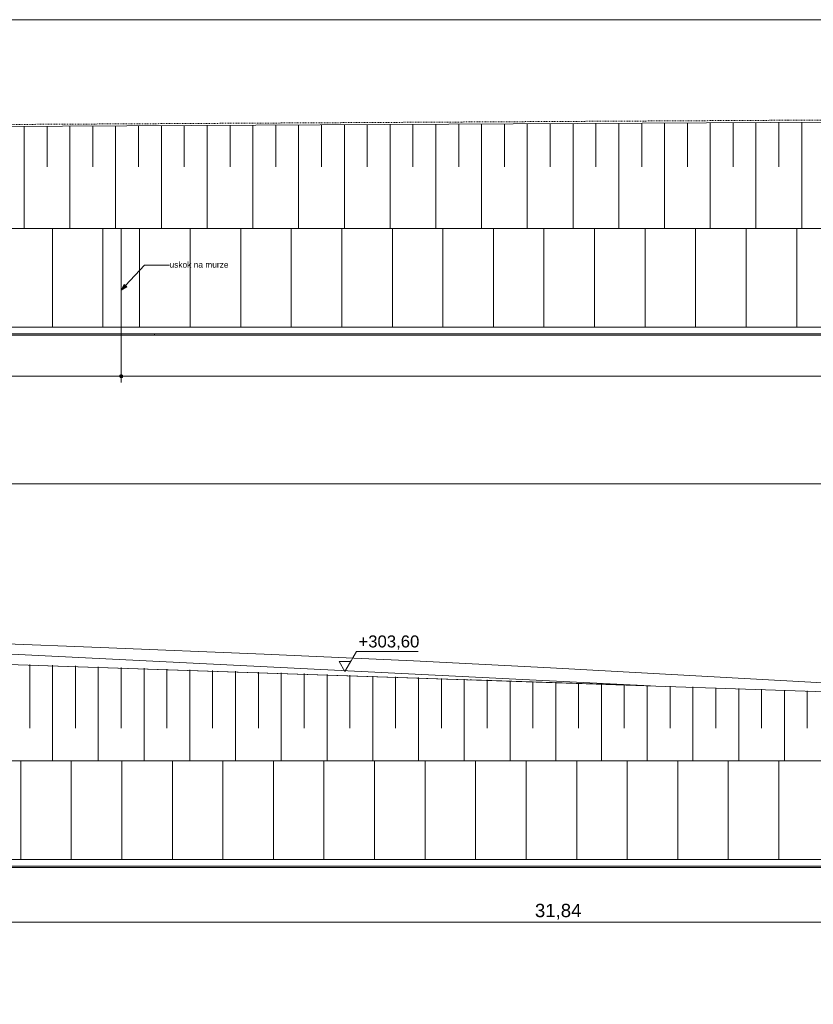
# Model space of a CAD drawing. Extents: x 250 to 10950, y 49 to 2920.
# Tile 4 of 23: x 1675 to 2868, y 1439 to 2920. Entities that reach past the tile are written whole.
import ezdxf
from ezdxf.enums import TextEntityAlignment as Align
from ezdxf.xclip import XClip

# ---------------------------------------------------------------- set-up
doc = ezdxf.new("R2010")
doc.units = 0
doc.header["$MEASUREMENT"] = 0
doc.header["$XCLIPFRAME"] = 0
doc.linetypes.add('Przerywana', pattern=[48, 24, -24])
doc.linetypes.add('Wipeout_Contour', pattern=[10000, 0, -10000])
for name, color, linetype in [('FORMA - Arch 01 - 820-G Rysunki Obrazki', 7, 'Continuous'), ('M01_Przekrój terenowy_9_0', 7, 'Continuous'), ('M01_Przekrój terenowy_9_01FORMA - PZT - Inne obiekty', 7, 'Continuous'), ('M01_Przekrój terenowy_9_09FORMA  - nawierzchnie MODEL', 7, 'Continuous'), ('M01_Przekrój terenowy_9_FORMA - Arch 01 - PZT-3 Ukształtowanie terenu', 7, 'Continuous'), ('M02_Przekrój terenowy_6_0', 7, 'Continuous'), ('M02_Przekrój terenowy_6_01FORMA - PZT - Inne obiekty', 7, 'Continuous'), ('M02_Przekrój terenowy_6_09FORMA  - nawierzchnie MODEL', 7, 'Continuous'), ('M02_Przekrój terenowy_6__UKŁAD LODÓWEK I REGAŁÓW', 7, 'Continuous'), ('M02_Przekrój terenowy_6_FORMA - Arch 01 - PZT-3 Ukształtowanie terenu', 7, 'Continuous')]:
    doc.layers.add(name, color=color, linetype=linetype)
doc.styles.add('STYL_AUTOMATYCZNY_10', font='arial.ttf')
doc.styles.add('STYL_AUTOMATYCZNY_2', font='arial.ttf')

# ---------------------------------------------------------------- blocks, each defined once
blk = doc.blocks.new('*X18')
at = {"layer": 'M02_Przekrój terenowy_6_FORMA - Arch 01 - PZT-3 Ukształtowanie terenu', "color": 112, "linetype": 'Continuous', "lineweight": 13, "ltscale": 0.1, "true_color": 0x00bb5e}
for p, q in [((1690.1, 1854.4), (1690.1, 1950.5)), ((1724.5, 1805.2), (1724.5, 1949.4)), ((1758.9, 1854.4), (1758.9, 1948.2)), ((1793.2, 1805.2), (1793.2, 1947)), ((1827.6, 1854.4), (1827.6, 1945.9)), ((1862, 1805.2), (1862, 1944.7)), ((1896.4, 1854.4), (1896.4, 1943.5)), ((1930.8, 1805.2), (1930.8, 1942.3)), ((1965.2, 1854.4), (1965.2, 1941.2)), ((1999.6, 1805.2), (1999.6, 1940)), ((2034, 1854.4), (2034, 1938.8)), ((2068.4, 1805.2), (2068.4, 1937.6)), ((2102.8, 1854.4), (2102.8, 1936.5)), ((2137.2, 1805.2), (2137.2, 1935.3)), ((2171.5, 1854.4), (2171.5, 1934.1)), ((2205.9, 1805.2), (2205.9, 1932.9)), ((2240.3, 1854.4), (2240.3, 1931.8)), ((2274.7, 1805.2), (2274.7, 1930.6)), ((2309.1, 1854.4), (2309.1, 1929.4)), ((2343.5, 1805.2), (2343.5, 1928.2)), ((2377.9, 1854.4), (2377.9, 1927.1)), ((2412.3, 1805.2), (2412.3, 1925.9)), ((2446.7, 1854.4), (2446.7, 1924.7)), ((2481.1, 1805.2), (2481.1, 1923.5)), ((2515.4, 1854.4), (2515.4, 1922.4)), ((2549.8, 1805.2), (2549.8, 1921.2)), ((2584.2, 1854.4), (2584.2, 1920)), ((2618.6, 1805.2), (2618.6, 1918.8)), ((2653, 1854.4), (2653, 1917.7)), ((2687.4, 1805.2), (2687.4, 1916.5)), ((2721.8, 1854.4), (2721.8, 1915.3)), ((2756.2, 1805.2), (2756.2, 1914.1)), ((2790.6, 1854.4), (2790.6, 1913)), ((2825, 1805.2), (2825, 1911.8)), ((2859.3, 1854.4), (2859.3, 1910.6))]:
    blk.add_line(p, q, dxfattribs=at)
blk = doc.blocks.new('Rysunek_7_6', base_point=(-24687366.2, 1659.2))
at = {"color": 254, "linetype": 'Wipeout_Contour', "lineweight": 0, "ltscale": 18239.681327}
blk.add_wipeout([(829.5, 1649.2), (829.5, 1439.2), (3274.9, 1439.2), (3274.9, 1645.2), (892.2, 1645.2), (892.2, 1655.2), (872.2, 1655.2), (872.2, 1649.2)], dxfattribs=at).dxf.layer = 'M02_Przekrój terenowy_6_0'
at = {"color": 254, "linetype": 'Wipeout_Contour', "lineweight": 0, "ltscale": 11964.336747}
blk.add_wipeout([(829.5, 1977.7), (872.2, 1803.2), (872.2, 1805.2), (923.8, 1805.2), (3274.9, 1896.4)], dxfattribs=at).dxf.layer = 'M02_Przekrój terenowy_6_09FORMA  - nawierzchnie MODEL'
at = {"layer": 'M02_Przekrój terenowy_6_0', "color": 7, "linetype": 'Continuous', "lineweight": 13, "ltscale": 0.1}
blk.add_line((897.2, 1562.6), (4071, 1562.6), dxfattribs=at)
at = {"layer": 'M02_Przekrój terenowy_6_0', "color": 7, "linetype": 'Continuous', "lineweight": 13, "insert": (2449.8, 1566.6), "char_height": 20, "width": 68.638, "attachment_point": 7, "style": 'STYL_AUTOMATYCZNY_10'}
blk.add_mtext('\\A1;{\\pql;\\fArial|b0|i0|c238|p0;\\W1.000000;31,84}', dxfattribs=at)
at = {"color": 254, "linetype": 'Wipeout_Contour', "lineweight": 0, "ltscale": 11522.973152}
blk.add_wipeout([(2390.7, 1925.8), (470.2, 2020.7), (470.2, 2018.7), (829.5, 1977.7), (872.2, 1976.3)], dxfattribs=at).dxf.layer = 'M02_Przekrój terenowy_6_0'
at = {"color": 254, "linetype": 'Wipeout_Contour', "lineweight": 0, "ltscale": 9550.845738}
blk.add_wipeout([(923.8, 1805.2), (3274.9, 1805.2), (3274.9, 1896.4)], dxfattribs=at).dxf.layer = 'M02_Przekrój terenowy_6_09FORMA  - nawierzchnie MODEL'
at = {"color": 254, "linetype": 'Wipeout_Contour', "lineweight": 0, "ltscale": 10472.956371}
blk.add_wipeout([(2623.6, 1918.1), (470.2, 2024.5), (470.2, 2020.7), (2390.7, 1925.8)], dxfattribs=at).dxf.layer = 'M02_Przekrój terenowy_6_0'
at = {"color": 254, "linetype": 'Wipeout_Contour', "lineweight": 0, "ltscale": 23312.786465}
blk.add_wipeout([(892.2, 1805.2), (892.2, 1655.2), (942.2, 1655.2), (942.2, 1657.2), (2942.2, 1657.2), (2942.2, 1655.2), (4076, 1655.2), (4076, 1805.2)], dxfattribs=at).dxf.layer = 'M02_Przekrój terenowy_6_01FORMA - PZT - Inne obiekty'
at = {"layer": 'M02_Przekrój terenowy_6_01FORMA - PZT - Inne obiekty', "color": 1, "linetype": 'Continuous', "lineweight": 13, "ltscale": 0.1}
blk.add_line((892.2, 1805.2), (4076, 1805.2), dxfattribs=at)
at = {"color": 254, "linetype": 'Wipeout_Contour', "lineweight": 0, "ltscale": 7583.74029}
blk.add_wipeout([(1796.4, 1976), (470.2, 2024.8), (2042.5, 1966)], dxfattribs=at).dxf.layer = 'M02_Przekrój terenowy_6_0'
at = {"color": 254, "linetype": 'Wipeout_Contour', "lineweight": 0, "ltscale": 23125.888888}
blk.add_wipeout([(942.2, 1655.2), (942.2, 1645.2), (5078.8, 1645.2), (5078.8, 1655.2), (2942.2, 1655.2), (2942.2, 1647.2), (942.2, 1647.2)], dxfattribs=at).dxf.layer = 'M02_Przekrój terenowy_6_09FORMA  - nawierzchnie MODEL'
at = {"layer": 'M02_Przekrój terenowy_6_FORMA - Arch 01 - PZT-3 Ukształtowanie terenu', "linetype": 'Continuous', "lineweight": 5}
h = blk.add_hatch(dxfattribs=at)
h.set_pattern_fill('Podłoga_z_desek_0006', color=252, style=0, pattern_type=2)
h.set_pattern_definition([(270, (1448.52, 1731.03), (76, 0), [])])
h.paths.add_polyline_path([(889, 1804.9), (889, 1657.2), (4076, 1657.2), (4076, 1804.9)])
at = {"layer": 'M02_Przekrój terenowy_6_09FORMA  - nawierzchnie MODEL', "color": 7, "linetype": 'Continuous', "lineweight": 18, "ltscale": 0.1}
for p, q in [((2942.2, 1657.2), (942.2, 1657.2)), ((2942.2, 1647.2), (942.2, 1647.2))]:
    blk.add_line(p, q, dxfattribs=at)
at = {"layer": 'M02_Przekrój terenowy_6_09FORMA  - nawierzchnie MODEL', "color": 251, "linetype": 'Continuous', "lineweight": 13, "ltscale": 0.1, "true_color": 0x606060}
blk.add_line((942.2, 1645.2), (5078.8, 1645.2), dxfattribs=at)
at = {"color": 254, "linetype": 'Wipeout_Contour', "lineweight": 0, "ltscale": 7907.472549}
blk.add_wipeout([(2042.5, 1966), (470.2, 2024.8), (2267.1, 1956)], dxfattribs=at).dxf.layer = 'M02_Przekrój terenowy_6_0'
at = {"color": 254, "linetype": 'Wipeout_Contour', "lineweight": 0, "ltscale": 8219.012183}
blk.add_wipeout([(2267.1, 1956), (470.2, 2024.8), (2473.2, 1945.2)], dxfattribs=at).dxf.layer = 'M02_Przekrój terenowy_6_0'
at = {"color": 254, "linetype": 'Wipeout_Contour', "lineweight": 0, "ltscale": 22181.605792}
blk.add_wipeout([(470.2, 2024.7), (470.2, 2024.5), (2623.6, 1918.1), (3274.9, 1896.4), (3275.1, 1896.4), (3597, 1883.2), (2473.2, 1945.2)], dxfattribs=at).dxf.layer = 'M02_Przekrój terenowy_6_0'
at = {"layer": 'M02_Przekrój terenowy_6_0', "color": 7, "linetype": 'Continuous', "lineweight": 15, "ltscale": 0.1}
for p, q in [((470.2, 2024.8), (1796.4, 1976)), ((470.2, 2024.5), (2623.6, 1918.1)), ((829.5, 1977.7), (3274.9, 1896.4)), ((2042.5, 1966), (1796.4, 1976)), ((2267.1, 1956), (2042.5, 1966)), ((2473.2, 1945.2), (2267.1, 1956)), ((3597, 1883.2), (2473.2, 1945.2))]:
    blk.add_line(p, q, dxfattribs=at)
at = {"layer": 'M02_Przekrój terenowy_6_09FORMA  - nawierzchnie MODEL', "color": 251, "linetype": 'Continuous', "lineweight": 13, "ltscale": 0.1, "true_color": 0x606060}
blk.add_line((3274.9, 1896.4), (829.5, 1977.7), dxfattribs=at)
at = {"layer": 'M02_Przekrój terenowy_6__UKŁAD LODÓWEK I REGAŁÓW', "color": 9, "linetype": 'Continuous', "lineweight": 13, "ltscale": 0.1}
for p, q in [((2164, 1939.6), (2181.4, 1969.6)), ((2181.4, 1969.6), (2274.4, 1969.6)), ((2164, 1939.6), (2155.3, 1954.6)), ((2155.3, 1954.6), (2172.7, 1954.6))]:
    blk.add_line(p, q, dxfattribs=at)
at = {"layer": 'M02_Przekrój terenowy_6_0', "color": 7, "linetype": 'Continuous', "lineweight": 13, "ltscale": 0.1}
blk.add_blockref('*X18', (0, 0), dxfattribs=at)
at = {"layer": 'M02_Przekrój terenowy_6__UKŁAD LODÓWEK I REGAŁÓW', "color": 6, "linetype": 'Continuous', "lineweight": 25, "insert": (2184.4, 1972.6), "char_height": 18, "width": 89.92, "attachment_point": 7, "style": 'STYL_AUTOMATYCZNY_2'}
blk.add_mtext('\\A1;{\\pql;\\fArial|b0|i0|c238|p0;\\W1.000000;+303,60}', dxfattribs=at)
blk = doc.blocks.new('*X28')
at = {"layer": 'M01_Przekrój terenowy_9_FORMA - Arch 01 - PZT-3 Ukształtowanie terenu', "color": 112, "linetype": 'Continuous', "lineweight": 13, "ltscale": 0.05, "true_color": 0x00bb5e}
for p, q in [((1681.8, 2605.8), (1681.8, 2759.6)), ((1716.2, 2698.8), (1716.2, 2759.8)), ((1750.5, 2605.8), (1750.5, 2759.9)), ((1784.9, 2698.8), (1784.9, 2760.1)), ((1819.3, 2605.8), (1819.3, 2760.3)), ((1853.7, 2698.8), (1853.7, 2760.5)), ((1888.1, 2605.8), (1888.1, 2760.7)), ((1922.5, 2698.8), (1922.5, 2760.9)), ((1956.9, 2605.8), (1956.9, 2761)), ((1991.3, 2698.8), (1991.3, 2761.2)), ((2025.7, 2605.8), (2025.7, 2761.4)), ((2060.1, 2698.8), (2060.1, 2761.6)), ((2094.4, 2605.8), (2094.4, 2761.8)), ((2128.8, 2698.8), (2128.8, 2762)), ((2163.2, 2605.8), (2163.2, 2762.1)), ((2197.6, 2698.8), (2197.6, 2762.3)), ((2232, 2605.8), (2232, 2762.5)), ((2266.4, 2698.8), (2266.4, 2762.7)), ((2300.8, 2605.8), (2300.8, 2762.9)), ((2335.2, 2698.8), (2335.2, 2763.1)), ((2369.6, 2605.8), (2369.6, 2763.2)), ((2404, 2698.8), (2404, 2763.4)), ((2438.3, 2605.8), (2438.3, 2763.6)), ((2472.7, 2698.8), (2472.7, 2763.8)), ((2507.1, 2605.8), (2507.1, 2764)), ((2541.5, 2698.8), (2541.5, 2764.2)), ((2575.9, 2605.8), (2575.9, 2764.3)), ((2610.3, 2698.8), (2610.3, 2764.5)), ((2644.7, 2605.8), (2644.7, 2764.7)), ((2679.1, 2698.8), (2679.1, 2764.9)), ((2713.5, 2605.8), (2713.5, 2765.1)), ((2747.9, 2698.8), (2747.9, 2765.3)), ((2782.2, 2605.8), (2782.2, 2765.4)), ((2816.6, 2698.8), (2816.6, 2765.6)), ((2851, 2605.8), (2851, 2765.8))]:
    blk.add_line(p, q, dxfattribs=at)
blk = doc.blocks.new('Rysunek_10_9', base_point=(29086526.4, 2459.8))
at = {"color": 254, "linetype": 'Wipeout_Contour', "lineweight": 0, "ltscale": 59420.478624}
blk.add_wipeout([(497.1, 2319.9), (9795.8, 2319.9), (9795.8, 2449.8), (9466.9, 2449.8), (9466.9, 2445.8), (9416.9, 2445.8), (712.2, 2445.8), (712.2, 2449.8), (497.1, 2449.8)], dxfattribs=at).dxf.layer = 'M01_Przekrój terenowy_9_0'
at = {"color": 254, "linetype": 'Wipeout_Contour', "lineweight": 0, "ltscale": 43329.85903}
blk.add_wipeout([(1958.4, 2605.8), (9486.9, 2605.8), (9486.9, 2603.8), (9806.1, 2802.8), (9804.2, 2802.8)], dxfattribs=at).dxf.layer = 'M01_Przekrój terenowy_9_09FORMA  - nawierzchnie MODEL'
at = {"layer": 'M01_Przekrój terenowy_9_0', "linetype": 'Continuous', "lineweight": 0, "true_color": 0x000000}
blk.add_hatch(color=18, dxfattribs=at).paths.add_polyline_path([(1825.3, 2383.7), (1825.5, 2382.7), (1826, 2381.9), (1826.8, 2381.4), (1827.8, 2381.2), (1828.7, 2381.4), (1829.5, 2381.9), (1830.1, 2382.7), (1830.3, 2383.7), (1830.1, 2384.6), (1829.5, 2385.5), (1828.7, 2386), (1827.8, 2386.2), (1826.8, 2386), (1826, 2385.5), (1825.5, 2384.6)])
at = {"layer": 'M01_Przekrój terenowy_9_0', "color": 7, "linetype": 'Continuous', "lineweight": 13, "ltscale": 0.05}
for p, q in [((714.7, 2383.7), (1825.3, 2383.7)), ((1827.8, 2374.3), (1827.8, 2381.2)), ((1830.3, 2383.7), (9464.4, 2383.7))]:
    blk.add_line(p, q, dxfattribs=at)
blk.add_circle((1827.8, 2383.7), 2.5, dxfattribs=at)
at = {"color": 254, "linetype": 'Wipeout_Contour', "lineweight": 0, "ltscale": 22136.941345}
blk.add_wipeout([(9804.2, 2802.8), (497.1, 2753.3), (497.1, 2743.4), (1668.3, 2605.8), (1958.4, 2605.8)], dxfattribs=at).dxf.layer = 'M01_Przekrój terenowy_9_09FORMA  - nawierzchnie MODEL'
at = {"color": 254, "linetype": 'Wipeout_Contour', "lineweight": 0, "ltscale": 28729.549609}
blk.add_wipeout([(1877.8, 2445.8), (9416.9, 2445.8), (9416.9, 2447.8), (1904.8, 2447.8), (1877.8, 2447.8)], dxfattribs=at).dxf.layer = 'M01_Przekrój terenowy_9_09FORMA  - nawierzchnie MODEL'
at = {"color": 254, "linetype": 'Wipeout_Contour', "lineweight": 0, "ltscale": 23193.955553}
blk.add_wipeout([(497.1, 2753.3), (9804.2, 2802.8), (9806.1, 2802.8)], dxfattribs=at).dxf.layer = 'M01_Przekrój terenowy_9_0'
at = {"color": 254, "linetype": 'Wipeout_Contour', "lineweight": 0, "ltscale": 45307.489562}
blk.add_wipeout([(1827.8, 2457.8), (9416.9, 2457.8), (9416.9, 2455.8), (9466.9, 2455.8), (9466.9, 2605.8), (1827.8, 2605.8)], dxfattribs=at).dxf.layer = 'M01_Przekrój terenowy_9_01FORMA - PZT - Inne obiekty'
at = {"color": 254, "linetype": 'Wipeout_Contour', "lineweight": 0, "ltscale": 11294.124227}
blk.add_wipeout([(762.2, 2447.8), (762.2, 2445.8), (1877.8, 2445.8), (1877.8, 2447.8)], dxfattribs=at).dxf.layer = 'M01_Przekrój terenowy_9_09FORMA  - nawierzchnie MODEL'
at = {"layer": 'M01_Przekrój terenowy_9_0', "color": 7, "linetype": 'Continuous', "lineweight": 13, "ltscale": 0.05}
blk.add_line((1862.7, 2551), (1900.3, 2551), dxfattribs=at)
at = {"layer": 'M01_Przekrój terenowy_9_09FORMA  - nawierzchnie MODEL', "color": 251, "linetype": 'Continuous', "lineweight": 13, "ltscale": 0.05, "true_color": 0x606060}
for p, q in [((762.2, 2445.8), (1877.8, 2445.8)), ((1877.8, 2447.8), (1877.8, 2445.8)), ((1877.8, 2445.8), (9416.9, 2445.8))]:
    blk.add_line(p, q, dxfattribs=at)
at = {"layer": 'M01_Przekrój terenowy_9_09FORMA  - nawierzchnie MODEL', "color": 7, "linetype": 'Continuous', "lineweight": 18, "ltscale": 0.05, "flags": 128}
blk.add_lwpolyline([(9416.9, 2447.8), (1904.8, 2447.8), (762.2, 2447.8)], dxfattribs=at)
at = {"layer": 'M01_Przekrój terenowy_9_0', "color": 7, "linetype": 'Continuous', "lineweight": 13, "insert": (1900.3, 2551.5), "char_height": 9, "attachment_point": 4, "style": 'STYL_AUTOMATYCZNY_10'}
blk.add_mtext('\\A1;{\\pql;\\fArial|b0|i0|c238|p0;\\W1.000000;uskok na murze}', dxfattribs=at)
at = {"color": 254, "linetype": 'Wipeout_Contour', "lineweight": 0, "ltscale": 12618.188816}
blk.add_wipeout([(497.1, 2753.5), (497.1, 2753.4), (2829.9, 2768.8), (1327.6, 2760.6)], dxfattribs=at).dxf.layer = 'M01_Przekrój terenowy_9_0'
at = {"color": 254, "linetype": 'Wipeout_Contour', "lineweight": 0, "ltscale": 12468.479579}
blk.add_wipeout([(1827.8, 2605.8), (1807.8, 2605.8), (1807.8, 2457.8), (1827.8, 2457.8)], dxfattribs=at).dxf.layer = 'M01_Przekrój terenowy_9_01FORMA - PZT - Inne obiekty'
at = {"layer": 'M01_Przekrój terenowy_9_0', "linetype": 'Continuous', "lineweight": 0, "true_color": 0x000000}
blk.add_hatch(color=18, dxfattribs=at).paths.add_polyline_path([(1827.8, 2513.1), (1835.9, 2518.3), (1832.3, 2521.7)])
at = {"layer": 'M01_Przekrój terenowy_9_FORMA - Arch 01 - PZT-3 Ukształtowanie terenu', "linetype": 'Continuous', "lineweight": 5}
h = blk.add_hatch(dxfattribs=at)
h.set_pattern_fill('Podłoga_z_desek_0009', color=252, style=0, pattern_type=2)
h.set_pattern_definition([(270, (2387.32, 2531.71), (76, 0), [])])
h.paths.add_polyline_path([(1827.8, 2605.6), (1827.8, 2457.8), (9470.4, 2457.8), (9470.4, 2605.6)])
at = {"layer": 'M01_Przekrój terenowy_9_0', "color": 7, "linetype": 'Continuous', "lineweight": 13, "ltscale": 0.05}
for p, q in [((1827.8, 2386.2), (1827.8, 2590.8)), ((1834.1, 2520), (1862.7, 2551)), ((1827.8, 2513.1), (1832.3, 2521.7)), ((1827.8, 2513.1), (1835.9, 2518.3)), ((1832.3, 2521.7), (1835.9, 2518.3))]:
    blk.add_line(p, q, dxfattribs=at)
at = {"layer": 'M01_Przekrój terenowy_9_01FORMA - PZT - Inne obiekty', "color": 1, "linetype": 'Continuous', "lineweight": 13, "ltscale": 0.05}
for q in [(9466.9, 2605.8), (1827.8, 2457.8)]:
    blk.add_line((1827.8, 2605.8), q, dxfattribs=at)
at = {"color": 254, "linetype": 'Wipeout_Contour', "lineweight": 0, "ltscale": 25231.71899}
blk.add_wipeout([(497.1, 2753.3), (8429.2, 2803.9), (6194.2, 2790), (2829.9, 2768.8), (497.1, 2753.4)], dxfattribs=at).dxf.layer = 'M01_Przekrój terenowy_9_0'
at = {"color": 254, "linetype": 'Wipeout_Contour', "lineweight": 0, "ltscale": 16624.912171}
blk.add_wipeout([(1807.8, 2605.8), (712.2, 2605.8), (712.2, 2455.8), (762.2, 2455.8), (762.2, 2457.8), (1807.8, 2457.8)], dxfattribs=at).dxf.layer = 'M01_Przekrój terenowy_9_01FORMA - PZT - Inne obiekty'
at = {"layer": 'M01_Przekrój terenowy_9_FORMA - Arch 01 - PZT-3 Ukształtowanie terenu', "linetype": 'Continuous', "lineweight": 5}
h = blk.add_hatch(dxfattribs=at)
h.set_pattern_fill('Podłoga_z_desek_0009', color=252, style=0, pattern_type=2)
h.set_pattern_definition([(270, (1268.25, 2531.71), (76, 0), [])])
h.paths.add_polyline_path([(708.7, 2605.6), (708.7, 2457.8), (1827.8, 2457.8), (1827.8, 2605.6)])
at = {"layer": 'M01_Przekrój terenowy_9_0', "color": 7, "linetype": 'Continuous', "lineweight": 15, "ltscale": 0.05}
blk.add_line((9806.2, 2802.8), (497.1, 2753.3), dxfattribs=at)
at = {"layer": 'M01_Przekrój terenowy_9_0', "color": 7, "linetype": 'Przerywana', "lineweight": 13, "ltscale": 0.05}
for p, q in [((6194.2, 2790), (2829.9, 2768.8)), ((2829.9, 2768.8), (1327.6, 2760.6))]:
    blk.add_line(p, q, dxfattribs=at)
at = {"layer": 'M01_Przekrój terenowy_9_01FORMA - PZT - Inne obiekty', "color": 1, "linetype": 'Continuous', "lineweight": 13, "ltscale": 0.05}
for p, q in [((712.2, 2605.8), (1807.8, 2605.8)), ((1807.8, 2605.8), (1827.8, 2605.8))]:
    blk.add_line(p, q, dxfattribs=at)
at = {"layer": 'M01_Przekrój terenowy_9_09FORMA  - nawierzchnie MODEL', "color": 7, "linetype": 'Continuous', "lineweight": 18, "ltscale": 0.05, "flags": 128}
blk.add_lwpolyline([(9416.9, 2457.8), (1904.8, 2457.8), (762.2, 2457.8)], dxfattribs=at)
at = {"layer": 'M01_Przekrój terenowy_9_0', "color": 7, "linetype": 'Continuous', "lineweight": 13, "ltscale": 0.05}
blk.add_blockref('*X28', (0, 0), dxfattribs=at)
blk = doc.blocks.new('Wbudowany tytuł rysunku[9]', base_point=(497.1, 2319.9))
at = {"layer": 'FORMA - Arch 01 - 820-G Rysunki Obrazki', "color": 7, "linetype": 'Continuous', "lineweight": 13, "ltscale": 0.1}
blk.add_line((497.1, 2221.9), (9899.9, 2221.9), dxfattribs=at)
at = {"layer": 'FORMA - Arch 01 - 820-G Rysunki Obrazki', "color": 7, "lineweight": 13, "style": 'STYL_AUTOMATYCZNY_10'}
blk.add_attdef('AC_DrawingNumber', text='', height=30, dxfattribs=at).set_placement((497.1, 2263.1), align=Align.TOP_LEFT)
blk.add_attdef('AC_DrawingScale', text='', height=30, dxfattribs=at).set_placement((9899.9, 2263.1), align=Align.TOP_RIGHT)
blk.add_attdef('AC_DrawingName', text='', height=30, dxfattribs=at).set_placement((5198.5, 2263.1), align=Align.TOP_CENTER)

msp = doc.modelspace()

# ---------------------------------------------------------------- linework, layer by layer
at = {"color": 7, "linetype": 'Continuous', "lineweight": 13, "ltscale": 0.1}
msp.add_line((250, 2920), (10950, 2920), dxfattribs=at)

# ---------------------------------------------------------------- block references
at = {"layer": 'FORMA - Arch 01 - 820-G Rysunki Obrazki', "color": 7, "linetype": 'Continuous', "lineweight": 13, "ltscale": 0.1}
ref = msp.add_blockref('Rysunek_10_9', (29086526.4, 2459.8), dxfattribs=at)
XClip(ref).set_block_clipping_path([(497.0647820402, 2319.9099565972), (9899.8716553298, 2826.6406635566)])
at = {"layer": 'FORMA - Arch 01 - 820-G Rysunki Obrazki', "color": 7, "lineweight": 13}
msp.add_blockref('Wbudowany tytuł rysunku[9]', (497.1, 2319.9), dxfattribs=at)
at = {"layer": 'FORMA - Arch 01 - 820-G Rysunki Obrazki', "color": 7, "linetype": 'Continuous', "lineweight": 13, "ltscale": 0.1}
ref = msp.add_blockref('Rysunek_7_6', (-24687366.2, 1659.2), dxfattribs=at)
XClip(ref).set_block_clipping_path([(470.2054704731, 1439.2297221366), (5268.6699270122, 2143.9048447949)])

doc.saveas('drawing.dxf')
